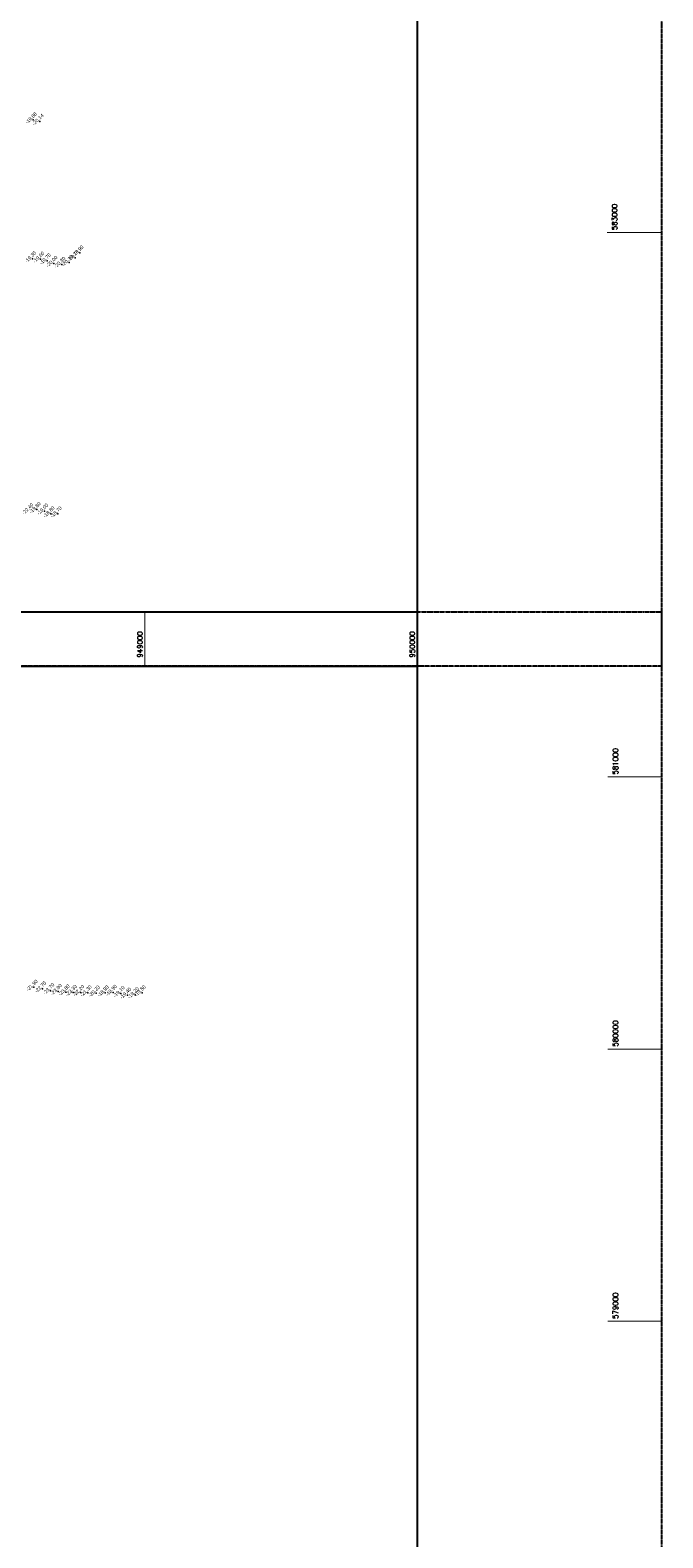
# Model space of a CAD drawing. Header units: feet. Extents: x 923032 to 950902, y 470215 to 606658.
# Tile 55 of 66: x 948579 to 950902, y 578204 to 583743. Entities that reach past the tile are written whole.
import ezdxf
from ezdxf.enums import TextEntityAlignment as Align

# ---------------------------------------------------------------- set-up
doc = ezdxf.new("R2010")
doc.units = ezdxf.units.FT
doc.header["$MEASUREMENT"] = 0
doc.header["$XCLIPFRAME"] = 0
doc.header["$PDSIZE"] = 100
doc.linetypes.add('DASHED', pattern=[0.75, 0.5, -0.25])
doc.linetypes.add('DASHED2', pattern=[0.375, 0.25, -0.125])
doc.layers.add('ALIGNSPACE-24x36', color=1, linetype='DASHED2', plot=False)
for name, color, linetype in [('ELEV8', 7, 'Continuous'), ('GRID-LABELS-X', 7, 'Continuous'), ('GRID-LABELS-Y', 7, 'Continuous'), ('GRID-TICKS-X', 7, 'Continuous'), ('GRID-TICKS-Y', 7, 'Continuous'), ('MATCHLINE', 7, 'DASHED'), ('POINTS8', 7, 'Continuous')]:
    doc.layers.add(name, color=color, linetype=linetype)
doc.layers.add('MrSID', color=251, linetype='Continuous', transparency=0.2)
doc.styles.add('MM-STANDARD', font='txt', dxfattribs={"height": 1})
doc.styles.get("Standard").update_dxf_attribs({"font": 'simplex.shx'})
picture_1 = doc.add_image_def('image8.sid', size_in_pixel=(6313, 6971))

msp = doc.modelspace()

# ---------------------------------------------------------------- linework, layer by layer
at = {"layer": 'ALIGNSPACE-24x36'}
for points in [[(943996.9, 585662.5), (950897.1, 585662.5), (950897.1, 581406.7), (943996.9, 581406.7)], [(943996.9, 581606.7), (950897.1, 581606.7), (950897.1, 577350.9), (943996.9, 577350.9)]]:
    msp.add_lwpolyline(points, close=True, dxfattribs=at)
at = {"layer": 'GRID-TICKS-X', "const_width": 4, "flags": 128}
for points in [[(949000, 581606.7), (949000, 581406.7)], [(950000, 581606.7), (950000, 581406.7)]]:
    msp.add_lwpolyline(points, dxfattribs=at)
at = {"layer": 'GRID-TICKS-Y', "const_width": 4, "flags": 128}
for points in [[(950697.1, 583000), (950897.1, 583000)], [(950700.2, 581000), (950900.2, 581000)], [(950700.2, 580000), (950900.2, 580000)], [(950700.2, 579000), (950900.2, 579000)]]:
    msp.add_lwpolyline(points, dxfattribs=at)
at = {"layer": 'MATCHLINE'}
for p, q in [((943996.9, 581606.7), (949996.9, 581606.7)), ((943996.9, 581406.7), (949996.9, 581406.7))]:
    msp.add_line(p, q, dxfattribs=at)
at = {"layer": 'POINTS8', "color": 250, "linetype": 'Continuous', "lineweight": 0, "transparency": 33554687}
for p in [(948589.7, 583413.4, -19.9), (948615.1, 583407.6, -20.1), (948587.4, 582902.6, -19.3), (948617.6, 582902, -19.6), (948641.4, 582895.5, -19.7), (948665.6, 582886.2, -20), (948695, 582882.7, -20.3), (948722.6, 582889.4, -20.1), (948744.1, 582907.4, -19.7), (948761.2, 582925, -18.9), (948604.2, 581982, -19.8), (948631.7, 581976.6, -19), (948655, 581966.4, -18.8), (948681.2, 581965.9, -18.7), (948593.1, 580226.8, -21.9), (948623.9, 580220.7, -22.7), (948654.4, 580214.2, -23.7), (948682.2, 580211.4, -23.9), (948710.4, 580209.6, -23.8), (948737, 580208.2, -23.3), (948764.1, 580207.8, -22.2), (948791.1, 580206.8, -21.3), (948821.5, 580205.7, -20.2), (948854.1, 580206, -18.9), (948883.9, 580208.4, -18.9), (948912.3, 580203.8, -19.1), (948936.4, 580197.9, -19.4), (948964.7, 580199.7, -19.2), (948989.8, 580206.6, -19.5)]:
    msp.add_point(p, dxfattribs=at)

# ---------------------------------------------------------------- texts
at = {"layer": 'ELEV8', "color": 18, "true_color": 0x000000, "transparency": 33554687, "style": 'MM-STANDARD'}
for s, p in [('-19.88', (948589.7, 583413.4, -19.9)), ('-20.14', (948615.1, 583407.6, -20.1)), ('-19.30', (948587.4, 582902.6, -19.3)), ('-19.60', (948617.6, 582902, -19.6)), ('-19.70', (948744.1, 582907.4, -19.7)), ('-18.90', (948761.2, 582925, -18.9)), ('-19.70', (948641.4, 582895.5, -19.7)), ('-20.00', (948665.6, 582886.2, -20)), ('-20.30', (948695, 582882.7, -20.3)), ('-20.10', (948722.6, 582889.4, -20.1)), ('-22.40', (948577.2, 581977.5, -22.4)), ('-19.80', (948604.2, 581982, -19.8)), ('-19.00', (948631.7, 581976.6, -19)), ('-18.80', (948655, 581966.4, -18.8)), ('-18.70', (948681.2, 581965.9, -18.7)), ('-21.90', (948593.1, 580226.8, -21.9)), ('-22.70', (948623.9, 580220.7, -22.7)), ('-23.70', (948654.4, 580214.2, -23.7)), ('-23.90', (948682.2, 580211.4, -23.9)), ('-23.80', (948710.4, 580209.6, -23.8)), ('-23.30', (948737, 580208.2, -23.3)), ('-22.20', (948764.1, 580207.8, -22.2)), ('-21.30', (948791.1, 580206.8, -21.3)), ('-20.20', (948821.5, 580205.7, -20.2)), ('-18.90', (948854.1, 580206, -18.9)), ('-18.90', (948883.9, 580208.4, -18.9)), ('-19.10', (948912.3, 580203.8, -19.1)), ('-19.40', (948936.4, 580197.9, -19.4)), ('-19.20', (948964.7, 580199.7, -19.2)), ('-19.50', (948989.8, 580206.6, -19.5))]:
    msp.add_text(s, height=13, rotation=45, dxfattribs=at).set_placement(p, align=Align.BOTTOM_CENTER)
at = {"layer": 'GRID-LABELS-X'}
for s, p in [('949000', (948991.6, 581438.1)), ('950000', (949991.6, 581438.1))]:
    msp.add_text(s, height=18.75, rotation=90, dxfattribs=at).set_placement(p)
at = {"layer": 'GRID-LABELS-Y'}
for s, p in [('583000', (950734.4, 583008.7)), ('581000', (950737.6, 581008.7)), ('580000', (950737.6, 580008.7)), ('579000', (950737.6, 579008.7))]:
    msp.add_text(s, height=18.75, rotation=90, dxfattribs=at).set_placement(p)

# ---------------------------------------------------------------- pictures from other files: only their frames are drawn
at = {"layer": 'MrSID'}
image = msp.add_image(picture_1, insert=(943713.8, 561212.1), size_in_units=(20711.9, 22870.7), dxfattribs=at)
image.set_boundary_path([(45.715, -0.5), (1915.535, 6970.5)])

doc.saveas('drawing.dxf')
